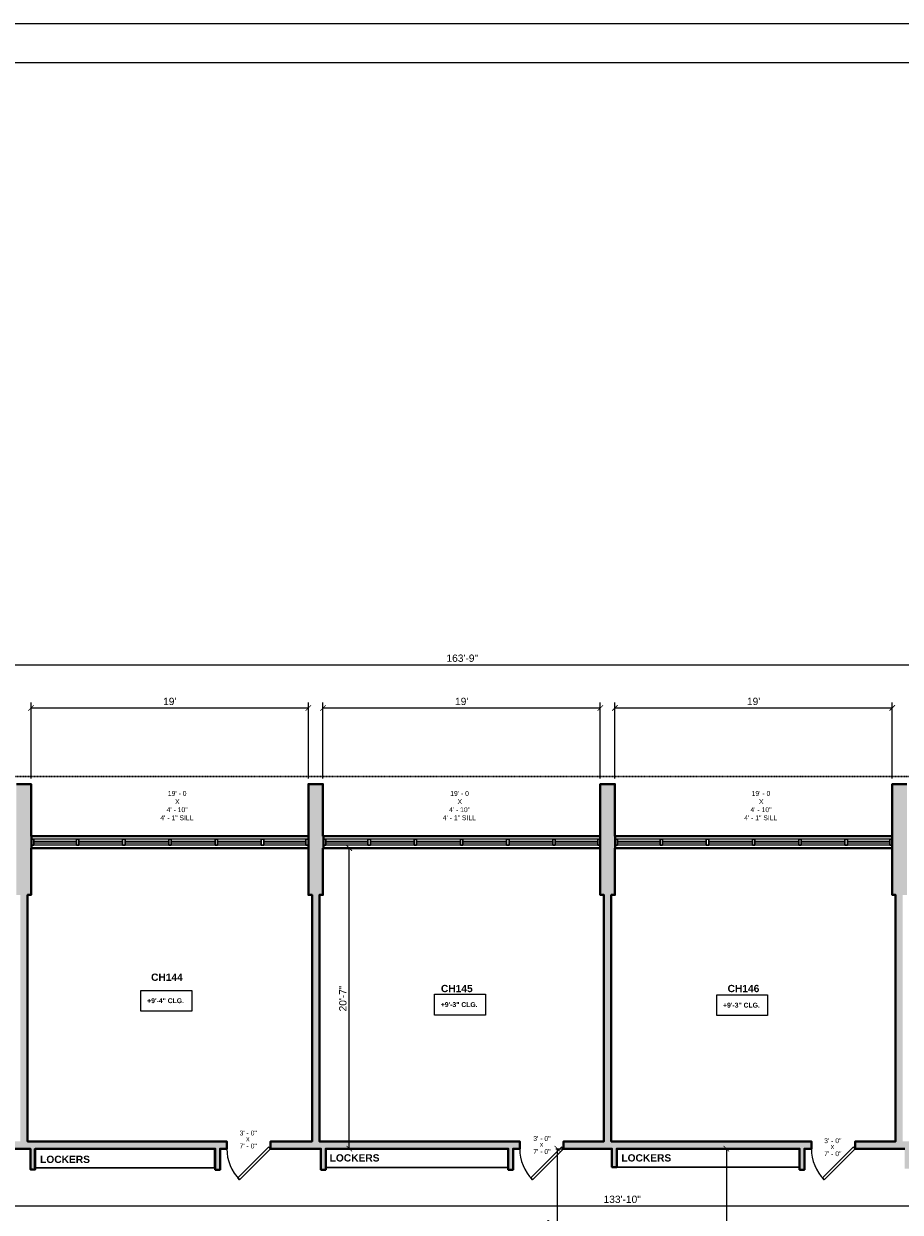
# Model space of a CAD drawing. Header units: inches. Extents: x -2078 to 109126, y -964 to 6385.
# Tile 160 of 256: x 25791 to 26511, y 4256 to 5233. Entities that reach past the tile are written whole.
import ezdxf

# ---------------------------------------------------------------- set-up
doc = ezdxf.new("R2010")
doc.units = ezdxf.units.IN
doc.header["$MEASUREMENT"] = 0
doc.linetypes.add('HIDDEN2', pattern=[0.1875, 0.125, -0.0625])
for name, color, linetype, lineweight in [('A-ANNO', 2, 'Continuous', 5), ('A-ANNO-DIMS', 1, 'Continuous', 9), ('A-CASE', 4, 'Continuous', 9), ('A-DOOR', 1, 'Continuous', 18), ('A-FLOR', 6, 'Continuous', 18), ('A-GLAZ-CURT', 52, 'Continuous', 9), ('A-GLAZ-CWMG', 51, 'Continuous', 9), ('A-HIDDEN', 2, 'HIDDEN2', 18), ('A-WALL', 3, 'Continuous', 40), ('Q-CASE', 4, 'Continuous', 30)]:
    doc.layers.add(name, color=color, linetype=linetype, lineweight=lineweight)
doc.layers.add('A-HATCH', color=9, linetype='Continuous')
doc.layers.add('A-TB', color=7, linetype='Continuous')
doc.styles.add('Arial_1', font='arial.ttf', dxfattribs={"height": 0.0625})
doc.styles.add('Arial_2', font='arial.ttf', dxfattribs={"height": 3})
doc.styles.add('Arial_B', font='arialbd.ttf', dxfattribs={"height": 4.5})
doc.styles.add('Arial_B_1', font='arialbd.ttf', dxfattribs={"height": 3})
doc.styles.add('JC', font='arial.ttf', dxfattribs={"height": 0.125})
doc.dimstyles.new('JC-DIMS', dxfattribs={"dimtxt": 0.125, "dimasz": 0.09375, "dimexe": 0.09375, "dimexo": 0.09375, "dimgap": 0.046875, "dimtad": 1, "dimdec": 1, "dimzin": 0, "dimdsep": 46, "dimlunit": 4, "dimtxsty": 'JC', "dimblk": 'ARCHTICK', "dimcen": 0.09, "dimclrd": 1, "dimclre": 1, "dimclrt": 256, "dimadec": 0, "dimazin": 0, "dimtfac": 1, "dimtdec": 1, "dimtofl": 0, "dimtmove": 1, "dimatfit": 3, "dimfxl": 1, "dimtolj": 1, "dimtzin": 0, "dimarcsym": 0})

# ---------------------------------------------------------------- blocks, each defined once
blk = doc.blocks.new('JC_DOOR_SINGLE PANEL - SINGLE DOOR-1525208-3RD FL')
at = {"layer": 'A-DOOR', "lineweight": 30}
for p, q in [((-8.87, -27.04), (16.59, -1.59)), ((18, -3), (-7.46, -28.46)), ((16.59, -1.59), (18, -3)), ((-7.46, -28.46), (-8.87, -27.04))]:
    blk.add_line(p, q, dxfattribs=at)
at = {"layer": 'A-DOOR', "lineweight": 9}
blk.add_arc((18, -3), 36, 180, 225, dxfattribs=at)
blk = doc.blocks.new('System Panel - Glazed-1575523-3RD FL')
at = {"layer": 'A-GLAZ-CURT', "lineweight": 18}
for p, q in [((17.45, 0.5), (-17.45, 0.5)), ((-17.45, 0.5), (-17.45, -0.5)), ((17.45, -0.5), (17.45, 0.5)), ((-17.45, -0.5), (17.45, -0.5))]:
    blk.add_line(p, q, dxfattribs=at)
blk = doc.blocks.new('System Panel - Glazed-1575383-3RD FL')
at = {"layer": 'A-GLAZ-CURT', "lineweight": 18}
for p, q in [((18, 0.5), (-18, 0.5)), ((-18, 0.5), (-18, -0.5)), ((18, -0.5), (18, 0.5)), ((-18, -0.5), (18, -0.5))]:
    blk.add_line(p, q, dxfattribs=at)
blk = doc.blocks.new('System Panel - Glazed-1689876-3RD FL')
at = {"layer": 'A-GLAZ-CURT', "lineweight": 18}
for p, q in [((17.36, 0.5), (-17.36, 0.5)), ((-17.36, 0.5), (-17.36, -0.5)), ((17.36, -0.5), (17.36, 0.5)), ((-17.36, -0.5), (17.36, -0.5))]:
    blk.add_line(p, q, dxfattribs=at)
blk = doc.blocks.new('Rectangular Mullion - 2_5_ x 5_ rectangular-1575385-3RD FL')
at = {"layer": 'A-GLAZ-CWMG', "lineweight": 30}
for p, q in [((0, 2.5), (-2, 2.5)), ((-2, 2.5), (-2, -2.5)), ((0, -2.5), (0, 2.5)), ((-2, -2.5), (0, -2.5))]:
    blk.add_line(p, q, dxfattribs=at)
blk = doc.blocks.new('Rectangular Mullion - 2_5_ x 5_ rectangular-1575386-3RD FL')
at = {"layer": 'A-GLAZ-CWMG', "lineweight": 30}
for p, q in [((-2, 2.5), (0, 2.5)), ((-2, -2.5), (-2, 2.5)), ((0, 2.5), (0, -2.5)), ((0, -2.5), (-2, -2.5))]:
    blk.add_line(p, q, dxfattribs=at)
blk = doc.blocks.new('Rectangular Mullion - 2_5_ x 5_ rectangular-1575521-3RD FL')
at = {"layer": 'A-GLAZ-CWMG'}
for p, q in [((-272.91, 464.57), (-307.82, 464.57)), ((-272.91, 459.57), (-307.82, 459.57))]:
    blk.add_line(p, q, dxfattribs=at)
blk = doc.blocks.new('Rectangular Mullion - 2_5_ x 5_ rectangular-1575379-3RD FL')
at = {"layer": 'A-GLAZ-CWMG', "lineweight": 30}
for p, q in [((-1, 2.5), (1, 2.5)), ((-1, -2.5), (-1, 2.5)), ((1, 2.5), (1, -2.5)), ((1, -2.5), (-1, -2.5))]:
    blk.add_line(p, q, dxfattribs=at)
blk = doc.blocks.new('Rectangular Mullion - 2_5_ x 5_ rectangular-1573216-3RD FL')
at = {"layer": 'A-GLAZ-CWMG'}
for p, q in [((-474.91, 464.57), (-510.91, 464.57)), ((-474.91, 459.57), (-510.91, 459.57))]:
    blk.add_line(p, q, dxfattribs=at)
blk = doc.blocks.new('Rectangular Mullion - 2_5_ x 5_ rectangular-1689875-3RD FL')
at = {"layer": 'A-GLAZ-CWMG'}
for p, q in [((-324.2, 464.57), (-358.91, 464.57)), ((-324.2, 459.57), (-358.91, 459.57))]:
    blk.add_line(p, q, dxfattribs=at)
blk = doc.blocks.new('System Panel - Glazed-1575657-3RD FL')
at = {"layer": 'A-GLAZ-CURT', "lineweight": 18}
for p, q in [((17.33, 0.5), (-17.33, 0.5)), ((-17.33, 0.5), (-17.33, -0.5)), ((17.33, -0.5), (17.33, 0.5)), ((-17.33, -0.5), (17.33, -0.5))]:
    blk.add_line(p, q, dxfattribs=at)
blk = doc.blocks.new('System Panel - Glazed-1692442-3RD FL')
at = {"layer": 'A-GLAZ-CURT', "lineweight": 18}
for p, q in [((17.51, 0.5), (-17.51, 0.5)), ((-17.51, 0.5), (-17.51, -0.5)), ((17.51, -0.5), (17.51, 0.5)), ((-17.51, -0.5), (17.51, -0.5))]:
    blk.add_line(p, q, dxfattribs=at)
blk = doc.blocks.new('Rectangular Mullion - 2_5_ x 5_ rectangular-1575655-3RD FL')
at = {"layer": 'A-GLAZ-CWMG'}
for p, q in [((-33.23, 464.57), (-67.88, 464.57)), ((-33.23, 459.57), (-67.88, 459.57))]:
    blk.add_line(p, q, dxfattribs=at)
blk = doc.blocks.new('Rectangular Mullion - 2_5_ x 5_ rectangular-1692441-3RD FL')
at = {"layer": 'A-GLAZ-CWMG'}
for p, q in [((155.8, 464.57), (120.77, 464.57)), ((155.8, 459.57), (120.77, 459.57))]:
    blk.add_line(p, q, dxfattribs=at)
blk = doc.blocks.new('System Panel - Glazed-1575382-3RD FL')
at = {"layer": 'A-GLAZ-CURT', "lineweight": 18}
for p, q in [((17.5, 0.5), (-17.5, 0.5)), ((-17.5, 0.5), (-17.5, -0.5)), ((17.5, -0.5), (17.5, 0.5)), ((-17.5, -0.5), (17.5, -0.5))]:
    blk.add_line(p, q, dxfattribs=at)
blk = doc.blocks.new('System Panel - Glazed-1692464-3RD FL')
at = {"layer": 'A-GLAZ-CURT', "lineweight": 18}
for p, q in [((17.45, 0.5), (-17.45, 0.5)), ((-17.45, 0.5), (-17.45, -0.5)), ((17.45, -0.5), (17.45, 0.5)), ((-17.45, -0.5), (17.45, -0.5))]:
    blk.add_line(p, q, dxfattribs=at)
blk = doc.blocks.new('Rectangular Mullion - 2_5_ x 5_ rectangular-1575378-3RD FL')
at = {"layer": 'A-GLAZ-CWMG'}
for p, q in [((206.91, 464.57), (171.91, 464.57)), ((206.91, 459.57), (171.91, 459.57))]:
    blk.add_line(p, q, dxfattribs=at)
blk = doc.blocks.new('Rectangular Mullion - 2_5_ x 5_ rectangular-1692463-3RD FL')
at = {"layer": 'A-GLAZ-CWMG'}
for p, q in [((395.8, 464.57), (360.91, 464.57)), ((395.8, 459.57), (360.91, 459.57))]:
    blk.add_line(p, q, dxfattribs=at)
blk = doc.blocks.new('Casework 13 - Casework 11-1692799-3RD FL')
at = {"layer": 'Q-CASE'}
for p, q in [((895.63, 211.2), (745.43, 211.2)), ((745.43, 211.2), (745.43, 196.14)), ((895.63, 196.14), (895.63, 211.2)), ((745.43, 196.14), (895.63, 196.14))]:
    blk.add_line(p, q, dxfattribs=at)
blk = doc.blocks.new('Casework 14 - Casework 11-1693031-3RD FL')
at = {"layer": 'Q-CASE'}
for p, q in [((921.49, 213.49), (771.49, 213.49)), ((771.49, 213.49), (771.49, 197.96)), ((921.49, 197.96), (921.49, 213.49)), ((771.49, 197.96), (921.49, 197.96))]:
    blk.add_line(p, q, dxfattribs=at)
blk = doc.blocks.new('Casework 15 - Casework 11-1693233-3RD FL')
at = {"layer": 'Q-CASE'}
for p, q in [((922.87, 213.79), (774.87, 213.79)), ((774.87, 213.79), (774.87, 197.96)), ((922.87, 197.96), (922.87, 213.79)), ((774.87, 197.96), (922.87, 197.96))]:
    blk.add_line(p, q, dxfattribs=at)
blk = doc.blocks.new('_ArchTick')
at = {"color": 0, "linetype": 'ByBlock', "const_width": 0.15}
blk.add_lwpolyline([(-0.5, -0.5), (0.5, 0.5)], dxfattribs=at)
blk = doc.blocks.new('*D1075')
at = {"layer": 'A-ANNO-DIMS', "color": 1, "lineweight": -2, "transparency": 16777216}
for p, q in [((25168.76, 4612.42), (25168.76, 4710.35)), ((27133.76, 4557.52), (27133.76, 4710.35)), ((25168.76, 4705.85), (27133.76, 4705.85))]:
    blk.add_line(p, q, dxfattribs=at)
at = {"layer": 'Defpoints', "color": 0, "transparency": 16777216}
for p in [(27133.76, 4705.85), (25168.76, 4607.92), (27133.76, 4553.02)]:
    blk.add_point(p, dxfattribs=at)
at = {"layer": 'A-ANNO-DIMS', "color": 1, "lineweight": -2, "transparency": 16777216, "xscale": 4.5, "yscale": 4.5, "zscale": 4.5, "rotation": 180}
blk.add_blockref('_ArchTick', (25168.76, 4705.85), dxfattribs=at)
at = {"layer": 'A-ANNO-DIMS', "color": 1, "lineweight": -2, "transparency": 16777216, "xscale": 4.5, "yscale": 4.5, "zscale": 4.5}
blk.add_blockref('_ArchTick', (27133.76, 4705.85), dxfattribs=at)
at = {"layer": 'A-ANNO-DIMS', "transparency": 16777216, "insert": (26151.26, 4711.17), "char_height": 6, "width": 0.5739, "attachment_point": 5, "style": 'JC'}
blk.add_mtext('\\A1;163\'-9"', dxfattribs=at)
blk = doc.blocks.new('*D753')
at = {"layer": 'A-ANNO-DIMS', "color": 1, "lineweight": -2, "transparency": 16777216}
for p, q in [((25796.76, 4612.18), (25796.76, 4674.82)), ((25796.76, 4670.32), (26024.76, 4670.32)), ((26024.76, 4612.18), (26024.76, 4674.82))]:
    blk.add_line(p, q, dxfattribs=at)
at = {"layer": 'Defpoints', "color": 0, "transparency": 16777216}
for p in [(26024.76, 4670.32), (25796.76, 4607.68), (26024.76, 4607.68)]:
    blk.add_point(p, dxfattribs=at)
at = {"layer": 'A-ANNO-DIMS', "color": 1, "lineweight": -2, "transparency": 16777216, "xscale": 4.5, "yscale": 4.5, "zscale": 4.5, "rotation": 180}
blk.add_blockref('_ArchTick', (25796.76, 4670.32), dxfattribs=at)
at = {"layer": 'A-ANNO-DIMS', "color": 1, "lineweight": -2, "transparency": 16777216, "xscale": 4.5, "yscale": 4.5, "zscale": 4.5}
blk.add_blockref('_ArchTick', (26024.76, 4670.32), dxfattribs=at)
at = {"layer": 'A-ANNO-DIMS', "transparency": 16777216, "insert": (25910.76, 4675.63), "char_height": 6, "width": 0.4874, "attachment_point": 5, "style": 'JC'}
blk.add_mtext("\\A1;19'", dxfattribs=at)
blk = doc.blocks.new('*D755')
at = {"layer": 'A-ANNO-DIMS', "color": 1, "lineweight": -2, "transparency": 16777216}
for p, q in [((26036.76, 4612.18), (26036.76, 4674.82)), ((26036.76, 4670.32), (26264.76, 4670.32)), ((26264.76, 4612.18), (26264.76, 4674.82))]:
    blk.add_line(p, q, dxfattribs=at)
at = {"layer": 'Defpoints', "color": 0, "transparency": 16777216}
for p in [(26264.76, 4670.32), (26036.76, 4607.68), (26264.76, 4607.68)]:
    blk.add_point(p, dxfattribs=at)
at = {"layer": 'A-ANNO-DIMS', "color": 1, "lineweight": -2, "transparency": 16777216, "xscale": 4.5, "yscale": 4.5, "zscale": 4.5, "rotation": 180}
blk.add_blockref('_ArchTick', (26036.76, 4670.32), dxfattribs=at)
at = {"layer": 'A-ANNO-DIMS', "color": 1, "lineweight": -2, "transparency": 16777216, "xscale": 4.5, "yscale": 4.5, "zscale": 4.5}
blk.add_blockref('_ArchTick', (26264.76, 4670.32), dxfattribs=at)
at = {"layer": 'A-ANNO-DIMS', "transparency": 16777216, "insert": (26150.76, 4675.63), "char_height": 6, "width": 0.4874, "attachment_point": 5, "style": 'JC'}
blk.add_mtext("\\A1;19'", dxfattribs=at)
blk = doc.blocks.new('*D757')
at = {"layer": 'A-ANNO-DIMS', "color": 1, "lineweight": -2, "transparency": 16777216}
for p, q in [((26276.76, 4612.18), (26276.76, 4674.82)), ((26276.76, 4670.32), (26504.76, 4670.32)), ((26504.76, 4612.18), (26504.76, 4674.82))]:
    blk.add_line(p, q, dxfattribs=at)
at = {"layer": 'Defpoints', "color": 0, "transparency": 16777216}
for p in [(26504.76, 4670.32), (26276.76, 4607.68), (26504.76, 4607.68)]:
    blk.add_point(p, dxfattribs=at)
at = {"layer": 'A-ANNO-DIMS', "color": 1, "lineweight": -2, "transparency": 16777216, "xscale": 4.5, "yscale": 4.5, "zscale": 4.5, "rotation": 180}
blk.add_blockref('_ArchTick', (26276.76, 4670.32), dxfattribs=at)
at = {"layer": 'A-ANNO-DIMS', "color": 1, "lineweight": -2, "transparency": 16777216, "xscale": 4.5, "yscale": 4.5, "zscale": 4.5}
blk.add_blockref('_ArchTick', (26504.76, 4670.32), dxfattribs=at)
at = {"layer": 'A-ANNO-DIMS', "transparency": 16777216, "insert": (26390.76, 4675.63), "char_height": 6, "width": 0.4874, "attachment_point": 5, "style": 'JC'}
blk.add_mtext("\\A1;19'", dxfattribs=at)
blk = doc.blocks.new('*D835')
at = {"layer": 'A-ANNO-DIMS', "color": 1, "lineweight": -2, "transparency": 16777216}
for p, q in [((26369.56, 4308.02), (26363.9, 4308.02)), ((26368.4, 4308.02), (26368.4, 4176.02)), ((26369.56, 4176.02), (26363.9, 4176.02))]:
    blk.add_line(p, q, dxfattribs=at)
at = {"layer": 'Defpoints', "color": 0, "transparency": 16777216}
for p in [(26374.06, 4308.02), (26368.4, 4176.02), (26374.06, 4176.02)]:
    blk.add_point(p, dxfattribs=at)
at = {"layer": 'A-ANNO-DIMS', "color": 1, "lineweight": -2, "transparency": 16777216, "xscale": 4.5, "yscale": 4.5, "zscale": 4.5}
for p, rotation in [((26368.4, 4308.02), 90), ((26368.4, 4176.02), 270)]:
    blk.add_blockref('_ArchTick', p, dxfattribs=dict(at, rotation=rotation))
at = {"layer": 'A-ANNO-DIMS', "transparency": 16777216, "insert": (26363.14, 4242.02), "char_height": 6, "width": 0.4874, "attachment_point": 5, "rotation": 90, "style": 'JC'}
blk.add_mtext("\\A1;11'", dxfattribs=at)
blk = doc.blocks.new('*D837')
at = {"layer": 'A-ANNO-DIMS', "color": 1, "lineweight": -2, "transparency": 16777216}
for p, q in [((25479.76, 4262.24), (25479.76, 4256.59)), ((25479.76, 4261.09), (27085.76, 4261.09)), ((27085.76, 4262.24), (27085.76, 4256.59))]:
    blk.add_line(p, q, dxfattribs=at)
at = {"layer": 'Defpoints', "color": 0, "transparency": 16777216}
for p in [(25479.76, 4266.74), (27085.76, 4266.74), (27085.76, 4261.09)]:
    blk.add_point(p, dxfattribs=at)
at = {"layer": 'A-ANNO-DIMS', "color": 1, "lineweight": -2, "transparency": 16777216, "xscale": 4.5, "yscale": 4.5, "zscale": 4.5, "rotation": 180}
blk.add_blockref('_ArchTick', (25479.76, 4261.09), dxfattribs=at)
at = {"layer": 'A-ANNO-DIMS', "color": 1, "lineweight": -2, "transparency": 16777216, "xscale": 4.5, "yscale": 4.5, "zscale": 4.5}
blk.add_blockref('_ArchTick', (27085.76, 4261.09), dxfattribs=at)
at = {"layer": 'A-ANNO-DIMS', "transparency": 16777216, "insert": (26282.76, 4266.4), "char_height": 6, "width": 0.6604, "attachment_point": 5, "style": 'JC'}
blk.add_mtext('\\A1;133\'-10"', dxfattribs=at)
blk = doc.blocks.new('*D839')
at = {"layer": 'A-ANNO-DIMS', "color": 1, "lineweight": -2, "transparency": 16777216}
for p, q in [((26228.26, 4308.02), (26233.92, 4308.02)), ((26229.42, 4170.02), (26229.42, 4308.02)), ((26228.26, 4170.02), (26233.92, 4170.02))]:
    blk.add_line(p, q, dxfattribs=at)
at = {"layer": 'Defpoints', "color": 0, "transparency": 16777216}
for p in [(26223.76, 4308.02), (26229.42, 4308.02), (26223.76, 4170.02)]:
    blk.add_point(p, dxfattribs=at)
at = {"layer": 'A-ANNO-DIMS', "color": 1, "lineweight": -2, "transparency": 16777216, "xscale": 4.5, "yscale": 4.5, "zscale": 4.5}
for p, rotation in [((26229.42, 4308.02), 90), ((26229.42, 4170.02), 270)]:
    blk.add_blockref('_ArchTick', p, dxfattribs=dict(at, rotation=rotation))
at = {"layer": 'A-ANNO-DIMS', "transparency": 16777216, "insert": (26224.11, 4239.02), "char_height": 6, "width": 0.4874, "attachment_point": 5, "rotation": 90, "style": 'JC'}
blk.add_mtext('\\A1;11\'-6"', dxfattribs=at)
blk = doc.blocks.new('*D847')
at = {"layer": 'A-ANNO-DIMS', "color": 1, "lineweight": -2, "transparency": 16777216}
for p, q in [((27133.76, 4411.52), (27133.76, 3338.45)), ((25168.76, 3666.42), (25168.76, 3338.45)), ((25168.76, 3342.95), (27133.76, 3342.95))]:
    blk.add_line(p, q, dxfattribs=at)
at = {"layer": 'Defpoints', "color": 0, "transparency": 16777216}
for p in [(27133.76, 4416.02), (25168.76, 3670.92), (27133.76, 3342.95)]:
    blk.add_point(p, dxfattribs=at)
at = {"layer": 'A-ANNO-DIMS', "color": 1, "lineweight": -2, "transparency": 16777216, "xscale": 4.5, "yscale": 4.5, "zscale": 4.5, "rotation": 180}
blk.add_blockref('_ArchTick', (25168.76, 3342.95), dxfattribs=at)
at = {"layer": 'A-ANNO-DIMS', "color": 1, "lineweight": -2, "transparency": 16777216, "xscale": 4.5, "yscale": 4.5, "zscale": 4.5}
blk.add_blockref('_ArchTick', (27133.76, 3342.95), dxfattribs=at)
at = {"layer": 'A-ANNO-DIMS', "transparency": 16777216, "insert": (26151.26, 3348.27), "char_height": 6, "width": 0.5739, "attachment_point": 5, "style": 'JC'}
blk.add_mtext('\\A1;163\'-9"', dxfattribs=at)
blk = doc.blocks.new('JC- existing door Tag_quad - JC- existing door Tag_quad-839775-3RD FL')
at = {"layer": 'A-ANNO', "insert": (-0.023, 0.038), "char_height": 0.0625, "width": 0.0505, "attachment_point": 1, "style": 'Arial_1', "bg_fill": 2}
blk.add_mtext('x', dxfattribs=at)
blk = doc.blocks.new('*D851')
at = {"layer": 'A-ANNO-DIMS', "color": 1, "lineweight": -2, "transparency": 16777216}
for p, q in [((26057.25, 4555.02), (26062.9, 4555.02)), ((26058.4, 4308.02), (26058.4, 4555.02)), ((26057.25, 4308.02), (26062.9, 4308.02))]:
    blk.add_line(p, q, dxfattribs=at)
at = {"layer": 'Defpoints', "color": 0, "transparency": 16777216}
for p in [(26052.75, 4555.02), (26058.4, 4555.02), (26052.75, 4308.02)]:
    blk.add_point(p, dxfattribs=at)
at = {"layer": 'A-ANNO-DIMS', "color": 1, "lineweight": -2, "transparency": 16777216, "xscale": 4.5, "yscale": 4.5, "zscale": 4.5}
for p, rotation in [((26058.4, 4555.02), 90), ((26058.4, 4308.02), 270)]:
    blk.add_blockref('_ArchTick', p, dxfattribs=dict(at, rotation=rotation))
at = {"layer": 'A-ANNO-DIMS', "transparency": 16777216, "insert": (26053.09, 4431.52), "char_height": 6, "width": 0.4874, "attachment_point": 5, "rotation": 90, "style": 'JC'}
blk.add_mtext('\\A1;20\'-7"', dxfattribs=at)
blk = doc.blocks.new('JC_TB_48x36 - JC_TB_3624-1264225-Floor Plans')
at = {"layer": 'A-TB'}
for p, q in [((47.997, 24.012), (-0.003, 24.012)), ((47.497, 23.512), (0.747, 23.512))]:
    blk.add_line(p, q, dxfattribs=at)

msp = doc.modelspace()

# ---------------------------------------------------------------- linework, layer by layer
at = {"layer": 'A-ANNO', "flags": 128}
for points in [[(25887.125, 4438.116), (25928.861, 4438.116), (25928.861, 4421.048), (25887.125, 4421.048)], [(26128.498, 4434.931), (26170.234, 4434.931), (26170.234, 4417.863), (26128.498, 4417.863)], [(26360.548, 4434.455), (26402.284, 4434.455), (26402.284, 4417.387), (26360.548, 4417.387)]]:
    msp.add_lwpolyline(points, close=True, dxfattribs=at)
at = {"layer": 'A-FLOR', "color": 7}
for p, q in [((25993.667, 4308.362), (25993.327, 4308.362)), ((26234.509, 4308.362), (26234.168, 4308.362)), ((26474.289, 4308.362), (26473.948, 4308.362))]:
    msp.add_line(p, q, dxfattribs=at)

# ---------------------------------------------------------------- block references
at = {"layer": 'A-CASE'}
for name, p in [('Casework 15 - Casework 11-1693233-3RD FL', (25024.678, 4094.231)), ('Casework 14 - Casework 11-1693031-3RD FL', (25267.515, 4094.533)), ('Casework 13 - Casework 11-1692799-3RD FL', (25532.887, 4096.826))]:
    msp.add_blockref(name, p, dxfattribs=at)
at = {"layer": 'A-DOOR'}
for p in [(25975.667, 4311.021), (26216.509, 4311.021), (26456.289, 4311.021)]:
    msp.add_blockref('JC_DOOR_SINGLE PANEL - SINGLE DOOR-1525208-3RD FL', p, dxfattribs=at)
at = {"layer": 'A-GLAZ-CURT'}
for name, p in [('System Panel - Glazed-1575523-3RD FL', (25816.592, 4560.021)), ('System Panel - Glazed-1575383-3RD FL', (25854.045, 4560.021)), ('System Panel - Glazed-1575383-3RD FL', (25892.045, 4560.021)), ('System Panel - Glazed-1575383-3RD FL', (25930.045, 4560.021)), ('System Panel - Glazed-1575383-3RD FL', (25968.045, 4560.021)), ('System Panel - Glazed-1689876-3RD FL', (26005.402, 4560.021)), ('System Panel - Glazed-1575657-3RD FL', (26056.405, 4560.021)), ('System Panel - Glazed-1575383-3RD FL', (26093.731, 4560.021)), ('System Panel - Glazed-1575383-3RD FL', (26131.731, 4560.021)), ('System Panel - Glazed-1575383-3RD FL', (26169.731, 4560.021)), ('System Panel - Glazed-1575383-3RD FL', (26207.731, 4560.021)), ('System Panel - Glazed-1692442-3RD FL', (26245.245, 4560.021)), ('System Panel - Glazed-1575382-3RD FL', (26296.366, 4560.021)), ('System Panel - Glazed-1575383-3RD FL', (26333.866, 4560.021)), ('System Panel - Glazed-1575383-3RD FL', (26371.866, 4560.021)), ('System Panel - Glazed-1575383-3RD FL', (26409.866, 4560.021)), ('System Panel - Glazed-1575383-3RD FL', (26447.866, 4560.021)), ('System Panel - Glazed-1692464-3RD FL', (26485.313, 4560.021))]:
    msp.add_blockref(name, p, dxfattribs=at)
at = {"layer": 'A-GLAZ-CWMG', "rotation": 180}
for p in [(25797.14, 4560.021), (26037.078, 4560.021), (26276.866, 4560.021)]:
    msp.add_blockref('Rectangular Mullion - 2_5_ x 5_ rectangular-1575385-3RD FL', p, dxfattribs=at)
at = {"layer": 'A-GLAZ-CWMG'}
for name, p in [('Rectangular Mullion - 2_5_ x 5_ rectangular-1575521-3RD FL', (26106.959, 4097.954)), ('Rectangular Mullion - 2_5_ x 5_ rectangular-1573216-3RD FL', (26346.959, 4097.954)), ('Rectangular Mullion - 2_5_ x 5_ rectangular-1573216-3RD FL', (26384.959, 4097.954)), ('Rectangular Mullion - 2_5_ x 5_ rectangular-1573216-3RD FL', (26422.959, 4097.954)), ('Rectangular Mullion - 2_5_ x 5_ rectangular-1573216-3RD FL', (26460.959, 4097.954)), ('Rectangular Mullion - 2_5_ x 5_ rectangular-1689875-3RD FL', (26346.959, 4097.954)), ('Rectangular Mullion - 2_5_ x 5_ rectangular-1575655-3RD FL', (26106.959, 4097.954)), ('Rectangular Mullion - 2_5_ x 5_ rectangular-1573216-3RD FL', (26586.646, 4097.954)), ('Rectangular Mullion - 2_5_ x 5_ rectangular-1573216-3RD FL', (26624.646, 4097.954)), ('Rectangular Mullion - 2_5_ x 5_ rectangular-1573216-3RD FL', (26662.646, 4097.954)), ('Rectangular Mullion - 2_5_ x 5_ rectangular-1573216-3RD FL', (26700.646, 4097.954)), ('Rectangular Mullion - 2_5_ x 5_ rectangular-1692441-3RD FL', (26106.959, 4097.954)), ('Rectangular Mullion - 2_5_ x 5_ rectangular-1575378-3RD FL', (26106.959, 4097.954)), ('Rectangular Mullion - 2_5_ x 5_ rectangular-1573216-3RD FL', (26826.78, 4097.954)), ('Rectangular Mullion - 2_5_ x 5_ rectangular-1573216-3RD FL', (26864.78, 4097.954)), ('Rectangular Mullion - 2_5_ x 5_ rectangular-1573216-3RD FL', (26902.78, 4097.954)), ('Rectangular Mullion - 2_5_ x 5_ rectangular-1573216-3RD FL', (26940.78, 4097.954)), ('Rectangular Mullion - 2_5_ x 5_ rectangular-1692463-3RD FL', (26106.959, 4097.954))]:
    msp.add_blockref(name, p, dxfattribs=at)
at = {"layer": 'A-GLAZ-CWMG', "extrusion": (0, 0, -1), "rotation": 180}
for name, p in [('Rectangular Mullion - 2_5_ x 5_ rectangular-1575379-3RD FL', (-25835.045, 4560.021)), ('Rectangular Mullion - 2_5_ x 5_ rectangular-1575379-3RD FL', (-25873.045, 4560.021)), ('Rectangular Mullion - 2_5_ x 5_ rectangular-1575379-3RD FL', (-25911.045, 4560.021)), ('Rectangular Mullion - 2_5_ x 5_ rectangular-1575379-3RD FL', (-25949.045, 4560.021)), ('Rectangular Mullion - 2_5_ x 5_ rectangular-1575379-3RD FL', (-25987.045, 4560.021)), ('Rectangular Mullion - 2_5_ x 5_ rectangular-1575386-3RD FL', (-26024.759, 4560.021)), ('Rectangular Mullion - 2_5_ x 5_ rectangular-1575379-3RD FL', (-26074.731, 4560.021)), ('Rectangular Mullion - 2_5_ x 5_ rectangular-1575379-3RD FL', (-26112.731, 4560.021)), ('Rectangular Mullion - 2_5_ x 5_ rectangular-1575379-3RD FL', (-26150.731, 4560.021)), ('Rectangular Mullion - 2_5_ x 5_ rectangular-1575379-3RD FL', (-26188.731, 4560.021)), ('Rectangular Mullion - 2_5_ x 5_ rectangular-1575379-3RD FL', (-26226.731, 4560.021)), ('Rectangular Mullion - 2_5_ x 5_ rectangular-1575386-3RD FL', (-26264.759, 4560.021)), ('Rectangular Mullion - 2_5_ x 5_ rectangular-1575379-3RD FL', (-26314.866, 4560.021)), ('Rectangular Mullion - 2_5_ x 5_ rectangular-1575379-3RD FL', (-26352.866, 4560.021)), ('Rectangular Mullion - 2_5_ x 5_ rectangular-1575379-3RD FL', (-26390.866, 4560.021)), ('Rectangular Mullion - 2_5_ x 5_ rectangular-1575379-3RD FL', (-26428.866, 4560.021)), ('Rectangular Mullion - 2_5_ x 5_ rectangular-1575379-3RD FL', (-26466.866, 4560.021)), ('Rectangular Mullion - 2_5_ x 5_ rectangular-1575386-3RD FL', (-26504.759, 4560.021))]:
    msp.add_blockref(name, p, dxfattribs=at)

# ---------------------------------------------------------------- texts
at = {"layer": 'A-ANNO', "attachment_point": 1}
for s, insert, char_height, width, style in [("19' - 0 ", (25909.168, 4602.001), 4, 21.412, 'Arial_2'), ("19' - 0 ", (26141.372, 4602.001), 4, 21.412, 'Arial_2'), ("19' - 0 ", (26389.168, 4602.001), 4, 21.412, 'Arial_2'), ('X ', (25915.168, 4595.334), 4, 6.666, 'Arial_2'), ('X ', (26147.372, 4595.334), 4, 6.666, 'Arial_2'), ('X ', (26395.168, 4595.334), 4, 6.666, 'Arial_2'), ('4\' - 1" SILL', (25903.001, 4582.001), 4, 34.138, 'Arial_2'), ('4\' - 10"', (25908.168, 4588.667), 4, 21.816, 'Arial_2'), ('4\' - 1" SILL', (26135.206, 4582.001), 4, 34.138, 'Arial_2'), ('4\' - 10"', (26140.372, 4588.667), 4, 21.816, 'Arial_2'), ('4\' - 1" SILL', (26383.001, 4582.001), 4, 34.138, 'Arial_2'), ('4\' - 10"', (26388.168, 4588.667), 4, 21.816, 'Arial_2'), ('CH144', (25895.425, 4451.971), 6, 75.346, 'Arial_B'), ('CH145', (26133.725, 4442.683), 6, 75.346, 'Arial_B'), ('CH146', (26369.389, 4442.683), 6, 75.346, 'Arial_B'), ('+9\'-4" CLG.', (25892.245, 4431.663), 4, 37.976, 'Arial_B_1'), ('+9\'-3" CLG.', (26133.618, 4428.478), 4, 37.976, 'Arial_B_1'), ('+9\'-3" CLG.', (26365.668, 4428.002), 4, 37.976, 'Arial_B_1'), ('LOCKERS', (25804.214, 4302.273), 6, 50.5, 'Arial_B'), ('LOCKERS', (26042.238, 4303.488), 6, 50.5, 'Arial_B'), ('LOCKERS', (26282.065, 4303.488), 6, 50.5, 'Arial_B')]:
    msp.add_mtext(s, dxfattribs=dict(at, insert=insert, char_height=char_height, width=width, style=style))

# ---------------------------------------------------------------- dimensions: what is measured, and where the dimension line sits
at = {"layer": 'A-ANNO-DIMS'}
for base, p1, p2, picture, middle in [((27133.759, 4705.852), (25168.759, 4607.92), (27133.759, 4553.021), '*D1075', (26151.259, 4711.167)), ((26024.759, 4670.321), (25796.759, 4607.684), (26024.759, 4607.684), '*D753', (25910.759, 4675.634)), ((26264.759, 4670.321), (26036.759, 4607.684), (26264.759, 4607.684), '*D755', (26150.759, 4675.634)), ((26504.759, 4670.321), (26276.759, 4607.684), (26504.759, 4607.684), '*D757', (26390.759, 4675.634)), ((27133.759, 3342.954), (25168.759, 3670.92), (27133.759, 4416.021), '*D847', (26151.259, 3348.27)), ((27085.759, 4261.085), (25479.759, 4266.742), (27085.759, 4266.742), '*D837', (26282.759, 4266.401))]:
    dim = msp.add_linear_dim(base=base, p1=p1, p2=p2, dimstyle='JC-DIMS', dxfattribs=at)
    dim.commit()
    dim.dimension.update_dxf_attribs({"geometry": picture, "text_midpoint": middle})
for base, p1, p2, picture, middle in [((26058.404, 4555.021), (26052.748, 4308.021), (26052.748, 4555.021), '*D851', (26053.091, 4431.521)), ((26229.42, 4308.021), (26223.763, 4170.021), (26223.763, 4308.021), '*D839', (26224.107, 4239.021)), ((26368.399, 4176.021), (26374.056, 4308.021), (26374.056, 4176.021), '*D835', (26363.137, 4242.021))]:
    dim = msp.add_linear_dim(base=base, p1=p1, p2=p2, angle=90, dimstyle='JC-DIMS', dxfattribs=at)
    dim.commit()
    dim.dimension.update_dxf_attribs({"geometry": picture, "text_midpoint": middle})

# ---------------------------------------------------------------- next in the draw order: block references
at = {"layer": 'A-ANNO', "xscale": 64, "yscale": 64, "zscale": 64}
for p in [(25975.044, 4315.773), (26216.509, 4311.23), (26455.666, 4309.446)]:
    msp.add_blockref('JC- existing door Tag_quad - JC- existing door Tag_quad-839775-3RD FL', p, dxfattribs=at)

# ---------------------------------------------------------------- next in the draw order: texts
at = {"layer": 'A-ANNO', "char_height": 4, "width": 17.978, "attachment_point": 1, "style": 'Arial_2'}
for s, insert in [('3\' - 0"', (25968.159, 4322.911)), ('3\' - 0"', (26209.623, 4318.367)), ('7\' - 0"', (25968.159, 4312.229)), ('3\' - 0"', (26448.78, 4316.583)), ('7\' - 0"', (26209.623, 4307.686)), ('7\' - 0"', (26448.78, 4305.902))]:
    msp.add_mtext(s, dxfattribs=dict(at, insert=insert))

# ---------------------------------------------------------------- next in the draw order: block references
at = {"layer": 'A-TB', "xscale": 64, "yscale": 64, "zscale": 64}
msp.add_blockref('JC_TB_48x36 - JC_TB_3624-1264225-Floor Plans', (24830.08, 3695.863), dxfattribs=at)

# ---------------------------------------------------------------- next in the draw order: hatches: boundary and pattern name
at = {"layer": 'A-HATCH'}
h = msp.add_hatch(color=256, dxfattribs=at)
h.dxf.hatch_style = 1
h.paths.add_polyline_path([(26756.759, 4555.021), (26756.81, 4565.021), (26756.759, 4565.021), (26756.759, 4607.684), (26744.759, 4607.684), (26744.759, 4516.684), (26749.009, 4516.684), (26749.009, 4316.407), (26728.139, 4316.407), (26728.139, 4314.407), (26714.158, 4314.407), (26714.158, 4308.407), (26781.139, 4308.407), (26781.139, 4314.407), (26767.139, 4314.407), (26767.139, 4316.407), (26754.009, 4316.407), (26754.009, 4516.684), (26756.759, 4516.684)])
h.paths.add_polyline_path([(26516.759, 4607.684), (26504.759, 4607.684), (26504.759, 4516.684), (26507.424, 4516.684), (26507.424, 4314.021), (26474.289, 4314.021), (26474.289, 4308.021), (26515.002, 4308.021), (26515.002, 4291.521), (26519.002, 4291.521), (26519.002, 4308.021), (26668.521, 4308.021), (26668.521, 4291.538), (26672.521, 4291.538), (26672.521, 4308.407), (26678.158, 4308.407), (26678.158, 4314.407), (26668.521, 4314.407), (26668.521, 4314.021), (26513.424, 4314.021), (26513.424, 4516.684), (26516.759, 4516.684), (26516.759, 4555.021), (26516.835, 4555.021), (26516.835, 4565.021), (26516.759, 4565.021)])
h.paths.add_polyline_path([(26276.759, 4607.684), (26264.759, 4607.684), (26264.759, 4516.684), (26267.69, 4516.684), (26267.69, 4314.021), (26234.509, 4314.021), (26234.509, 4308.021), (26274.32, 4308.021), (26274.32, 4292.968), (26278.32, 4292.968), (26278.32, 4308.021), (26428.521, 4308.021), (26428.521, 4290.788), (26432.521, 4290.788), (26432.521, 4308.021), (26438.289, 4308.021), (26438.289, 4314.021), (26273.69, 4314.021), (26273.69, 4516.684), (26276.759, 4516.684), (26276.759, 4555.021), (26276.866, 4555.021), (26276.866, 4565.021), (26276.759, 4565.021)])
h.paths.add_polyline_path([(26036.759, 4607.684), (26024.759, 4607.684), (26024.759, 4516.684), (26027.759, 4516.684), (26027.759, 4314.021), (25993.667, 4314.021), (25993.667, 4308.021), (26035.009, 4308.021), (26035.009, 4290.788), (26039.009, 4290.788), (26039.009, 4308.021), (26189.009, 4308.021), (26189.009, 4290.788), (26193.009, 4290.788), (26193.009, 4308.021), (26198.509, 4308.021), (26198.509, 4314.021), (26033.759, 4314.021), (26033.759, 4516.684), (26036.759, 4516.684), (26036.759, 4555.021), (26037.078, 4555.021), (26037.078, 4565.021), (26036.759, 4565.021)])
h.paths.add_polyline_path([(25796.759, 4607.684), (25784.759, 4607.684), (25784.759, 4516.684), (25787.947, 4516.684), (25787.947, 4314.021), (25753.947, 4314.021), (25753.947, 4308.021), (25796.167, 4308.021), (25796.167, 4291.021), (25800.167, 4291.021), (25800.167, 4308.021), (25948.167, 4308.021), (25948.167, 4290.788), (25952.167, 4290.788), (25952.167, 4308.021), (25957.667, 4308.021), (25957.667, 4314.021), (25793.947, 4314.021), (25793.947, 4516.684), (25796.759, 4516.684), (25796.759, 4555.021), (25797.14, 4555.021), (25797.14, 4565.021), (25796.759, 4565.021)])
h.paths.add_polyline_path([(25554.325, 4180.021), (25479.759, 4180.021), (25479.759, 4185.021), (25473.759, 4185.021), (25473.759, 4180.021), (25455.091, 4180.021), (25455.091, 4122.021), (25549.325, 4122.021), (25549.325, 3908.271), (25554.325, 3908.271)])
h.paths.add_polyline_path([(25559.325, 3869.271), (25554.325, 3869.271), (25554.325, 3871.771), (25549.325, 3871.771), (25549.325, 3869.271), (25544.325, 3869.271), (25544.325, 3716.021), (25545.792, 3716.021), (25545.792, 3708.021), (25545.759, 3671.157), (25557.759, 3671.157), (25557.759, 3707.513), (25557.759, 3717.513), (25559.325, 3717.513)])
h.paths.add_polyline_path([(25634.325, 3920.785), (25626.325, 3920.785), (25626.325, 3778.735), (25634.325, 3778.735)])
h.paths.add_polyline_path([(25701.542, 3717.513), (25701.325, 3717.513), (25559.325, 3717.513), (25557.759, 3717.513), (25557.759, 3707.513), (25701.325, 3707.513), (25701.542, 3707.513)])
h.paths.add_polyline_path([(25401.759, 3731.157), (25389.759, 3731.157), (25389.759, 3671.157), (25401.759, 3671.157)])

# ---------------------------------------------------------------- next in the draw order: linework, layer by layer
at = {"layer": 'A-HIDDEN', "lineweight": 30}
msp.add_lwpolyline([(27159.634, 3814.961), (26792.316, 3814.961), (26792.316, 3665.436), (25143.754, 3665.436), (25143.754, 4613.942), (27159.634, 4613.942)], close=True, dxfattribs=at)
at = {"layer": 'A-WALL'}
for points in [[(25784.759, 4607.684), (25796.759, 4607.684), (25796.759, 4565.021), (25797.14, 4565.021), (26024.759, 4565.021)], [(26037.078, 4555.021), (26036.759, 4555.021), (26036.759, 4516.684), (26033.759, 4516.684), (26033.759, 4314.021), (26198.509, 4314.021), (26198.509, 4308.021), (26193.009, 4308.021), (26193.009, 4290.788), (26189.009, 4290.788), (26189.009, 4308.021), (26039.009, 4308.021), (26039.009, 4290.788), (26035.009, 4290.788), (26035.009, 4308.021), (25993.667, 4308.021), (25993.667, 4314.021), (26027.759, 4314.021), (26027.759, 4516.684), (26024.759, 4516.684), (26024.759, 4607.684), (26036.759, 4607.684), (26036.759, 4565.021), (26037.078, 4565.021), (26264.759, 4565.021)], [(26276.866, 4555.021), (26276.759, 4555.021), (26276.759, 4516.684), (26273.69, 4516.684), (26273.69, 4314.021), (26438.289, 4314.021), (26438.289, 4308.021), (26432.521, 4308.021), (26432.521, 4290.788), (26428.521, 4290.788), (26428.521, 4308.021), (26278.32, 4308.021), (26278.32, 4292.968), (26274.32, 4292.968), (26274.32, 4308.021), (26234.509, 4308.021), (26234.509, 4314.021), (26267.69, 4314.021), (26267.69, 4516.684), (26264.759, 4516.684), (26264.759, 4607.684), (26276.759, 4607.684), (26276.759, 4565.021), (26276.866, 4565.021), (26504.759, 4565.021)], [(26515.002, 4308.021), (26474.289, 4308.021), (26474.289, 4314.021), (26507.424, 4314.021), (26507.424, 4516.684), (26504.759, 4516.684), (26504.759, 4607.684), (26516.759, 4607.684)], [(26024.759, 4555.021), (25797.14, 4555.021), (25797.14, 4565.021)], [(26264.759, 4555.021), (26037.078, 4555.021), (26037.078, 4565.021)], [(26504.759, 4555.021), (26276.866, 4555.021), (26276.866, 4565.021)], [(25797.14, 4555.021), (25796.759, 4555.021), (25796.759, 4516.684), (25793.947, 4516.684), (25793.947, 4314.021), (25957.667, 4314.021), (25957.667, 4308.021), (25952.167, 4308.021), (25952.167, 4290.788), (25948.167, 4290.788), (25948.167, 4308.021), (25800.167, 4308.021), (25800.167, 4291.021), (25796.167, 4291.021), (25796.167, 4308.021), (25753.947, 4308.021)]]:
    msp.add_lwpolyline(points, dxfattribs=at)

doc.saveas('drawing.dxf')
